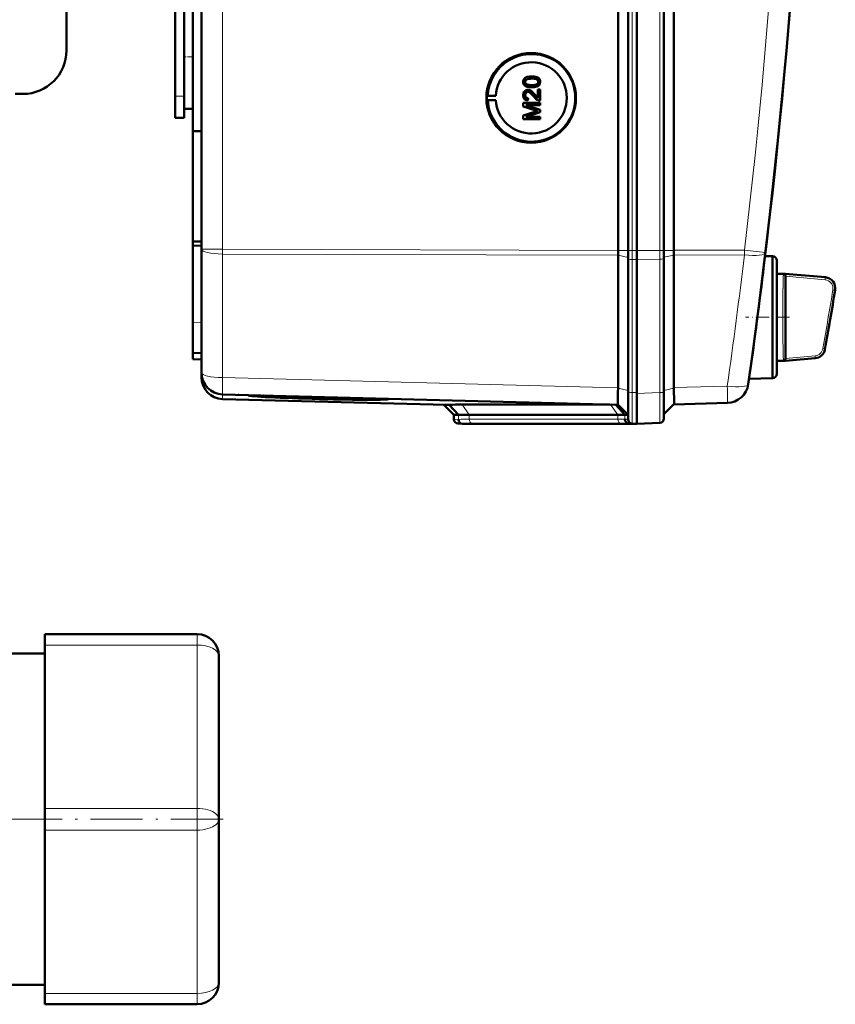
# Model space of a CAD drawing. Extents: x -1358 to 1757, y -1497 to 607.
# Tile 19 of 97: x 426 to 613, y -1497 to -1271. Entities that reach past the tile are written whole.
import ezdxf

# ---------------------------------------------------------------- set-up
doc = ezdxf.new("R2010")
doc.units = 0
doc.linetypes.add('DASHDOT', pattern=[18.5, 12, -3, 0.5, -3])

msp = doc.modelspace()

# ---------------------------------------------------------------- linework, layer by layer
at = {"color": 7, "lineweight": 50}
for p, q in [((467.79, -1323.98), (467.79, -976.48)), ((563.49, -1324.25), (563.49, -976.21)), ((565.79, -976.2), (565.79, -1324.26)), ((567.79, -976.2), (567.79, -1324.26)), ((574.04, -1324.26), (574.04, -976.2)), ((576.33, -1324.23), (576.33, -976.22)), ((567.79, -991.19), (567.79, -1303.99)), ((463.79, -1273.42), (463.79, -1027.04)), ((465.79, -1151.16), (465.79, -1296.91)), ((461.79, -1288.83), (461.79, -1158.83)), ((436.79, -1264.33), (436.79, -1278.33)), ((463.79, -1279.83), (463.79, -1267.93)), ((463.79, -1291.72), (463.79, -1279.83)), ((463.79, -1288.83), (463.79, -1286.24)), ((542.15, -1285.57), (542.16, -1285.57)), ((542.42, -1286.08), (542.43, -1286.08)), ((543.66, -1284.33), (543.67, -1284.33)), ((545.24, -1286.42), (545.25, -1286.42)), ((545.61, -1285.56), (545.62, -1285.56)), ((426.79, -1288.33), (424.98, -1288.33)), ((533.37, -1288.74), (533.56, -1288.71)), ((533.56, -1288.71), (535.41, -1288.74)), ((542.15, -1288.58), (542.16, -1288.58)), ((542.77, -1287.39), (542.78, -1287.39)), ((543.66, -1286.8), (543.67, -1286.8)), ((544.35, -1288.46), (544.36, -1288.46)), ((544.36, -1288.46), (545.07, -1289.22)), ((545.07, -1287.34), (545.56, -1287.34)), ((545.07, -1289.22), (545.07, -1287.34)), ((545.56, -1287.34), (545.56, -1289.86)), ((545.56, -1287.34), (545.57, -1287.34)), ((545.57, -1287.34), (545.57, -1289.86)), ((461.79, -1293.83), (461.79, -1288.83)), ((463.79, -1293.83), (463.79, -1288.83)), ((533.37, -1288.74), (535.41, -1288.74)), ((533.37, -1289.74), (533.56, -1289.77)), ((533.37, -1289.74), (535.41, -1289.74)), ((533.56, -1289.77), (535.41, -1289.74)), ((541.71, -1290.4), (545.56, -1290.4)), ((541.71, -1291.21), (541.71, -1290.4)), ((542.3, -1290.94), (545.56, -1291.97)), ((545.56, -1290.94), (542.3, -1290.94)), ((542.31, -1290.94), (545.57, -1291.97)), ((542.85, -1289.31), (542.8, -1289.81)), ((542.85, -1289.31), (542.8, -1289.81)), ((542.8, -1289.81), (542.8, -1289.81)), ((542.85, -1289.31), (542.85, -1289.32)), ((545.56, -1289.86), (545.57, -1289.86)), ((545.56, -1290.4), (545.56, -1290.94)), ((545.56, -1290.4), (545.57, -1290.4)), ((545.56, -1290.94), (545.57, -1290.94)), ((545.57, -1290.4), (545.57, -1290.94)), ((463.79, -1291.72), (465.79, -1291.78)), ((544.37, -1292.06), (541.71, -1291.21)), ((541.71, -1293.29), (544.41, -1292.43)), ((545.56, -1292.54), (542.3, -1293.56)), ((545.57, -1292.54), (542.31, -1293.56)), ((545.56, -1291.97), (545.56, -1292.54)), ((545.56, -1291.97), (545.57, -1291.97)), ((545.56, -1292.54), (545.57, -1292.54)), ((545.57, -1291.97), (545.57, -1292.54)), ((461.79, -1293.83), (463.79, -1293.83)), ((541.71, -1294.11), (541.71, -1293.29)), ((545.56, -1294.11), (541.71, -1294.11)), ((542.3, -1293.56), (545.56, -1293.56)), ((545.56, -1293.56), (545.56, -1294.11)), ((545.56, -1293.56), (545.57, -1293.56)), ((545.56, -1294.11), (545.57, -1294.11)), ((545.57, -1293.56), (545.57, -1294.11)), ((465.79, -1296.91), (467.79, -1296.89)), ((465.79, -1322.19), (465.79, -1296.91)), ((567.79, -1324.26), (567.79, -1303.99)), ((465.79, -1322.19), (467.79, -1322.21)), ((465.79, -1322.19), (465.79, -1323.13)), ((465.79, -1323.13), (465.79, -1340.76)), ((465.79, -1323.13), (467.79, -1323.23)), ((467.79, -1352.34), (467.79, -1323.98)), ((565.79, -1324.26), (565.79, -1326.11)), ((567.79, -1324.26), (567.79, -1326.34)), ((567.79, -1324.26), (567.79, -1326.34)), ((574.04, -1324.26), (574.04, -1326.07)), ((563.49, -1325.37), (563.49, -1355.84)), ((565.79, -1326.11), (565.79, -1356.68)), ((567.79, -1326.34), (567.79, -1357.11)), ((567.79, -1326.34), (567.79, -1356.91)), ((574.04, -1326.07), (574.04, -1356.7)), ((576.33, -1325.36), (576.33, -1325.33)), ((576.33, -1325.36), (576.33, -1355.73)), ((598.97, -1325.62), (597.27, -1325.58)), ((598.97, -1339.62), (598.97, -1325.62)), ((599.97, -1326.62), (599.97, -1339.62)), ((599.97, -1329.62), (599.97, -1326.62)), ((596.93, -1328.37), (596.81, -1329.38)), ((599.97, -1329.62), (601.99, -1329.62)), ((601.98, -1330.18), (601.99, -1330.23)), ((602.82, -1329.7), (601.99, -1329.62)), ((602.82, -1329.7), (601.99, -1329.62)), ((601.99, -1330.23), (601.99, -1330.24)), ((601.99, -1330.24), (601.99, -1349.01)), ((602.82, -1329.7), (611.13, -1330.43)), ((598.97, -1349.39), (598.97, -1339.62)), ((599.97, -1339.62), (599.97, -1352.62)), ((465.79, -1347.76), (465.79, -1340.76)), ((465.79, -1349.26), (465.79, -1347.76)), ((467.79, -1347.83), (465.79, -1347.76)), ((465.79, -1349.26), (467.79, -1349.33)), ((598.97, -1353.62), (598.97, -1349.39)), ((599.97, -1349.62), (601.99, -1349.62)), ((599.97, -1352.62), (599.97, -1349.62)), ((602.82, -1349.55), (601.99, -1349.62)), ((608.79, -1349.03), (602.82, -1349.55)), ((467.79, -1353.39), (467.79, -1352.35)), ((598.97, -1353.62), (593.6, -1353.77)), ((563.49, -1355.93), (563.48, -1356.79)), ((563.49, -1355.93), (563.49, -1355.84)), ((593.5, -1354.5), (593.47, -1354.68)), ((563.49, -1359.72), (472.66, -1357.34)), ((524.1, -1359.73), (472.66, -1358.39)), ((476.23, -1357.43), (476.35, -1357.43)), ((478.49, -1357.53), (480.2, -1357.57)), ((480.21, -1357.6), (478.49, -1357.56)), ((480.2, -1357.57), (480.2, -1357.54)), ((509.08, -1358.34), (509.09, -1358.29)), ((565.79, -1356.68), (565.79, -1363.04)), ((567.79, -1356.91), (567.79, -1357.1)), ((567.79, -1364.08), (567.79, -1357.11)), ((574.04, -1362.89), (574.04, -1356.7)), ((525.79, -1362.02), (523.49, -1359.72)), ((526.87, -1362.04), (524.73, -1359.7)), ((527.65, -1359.67), (561.64, -1359.67)), ((565.08, -1362), (562.98, -1359.7)), ((563.49, -1359.72), (565.79, -1362.02)), ((576.33, -1359.6), (574.04, -1361.89)), ((588.61, -1359.28), (576.33, -1359.61)), ((525.79, -1363.04), (525.79, -1362.02)), ((526.87, -1362.04), (525.79, -1362.02)), ((563.45, -1362.02), (529.31, -1362.02)), ((565.79, -1362.02), (565.08, -1362)), ((527.79, -1364.08), (526.76, -1364.04)), ((528.7, -1364.1), (527.76, -1364.07)), ((528.7, -1364.1), (527.79, -1364.08)), ((564.86, -1364.08), (530.72, -1364.08)), ((564.86, -1364.08), (530.72, -1364.08)), ((566.9, -1364.06), (565.96, -1364.02)), ((566.76, -1364.04), (567.79, -1364.08)), ((567.79, -1364.08), (566.88, -1364.1)), ((567.79, -1364.08), (566.9, -1364.06)), ((573.07, -1363.89), (567.79, -1364.08)), ((567.79, -1364.08), (567.79, -1364.08)), ((431.79, -1414.88), (431.79, -1412.38)), ((431.79, -1412.38), (466.79, -1412.38)), ((431.79, -1414.88), (431.79, -1452.38)), ((416.79, -1416.83), (431.79, -1416.83)), ((471.79, -1454.88), (471.79, -1417.38)), ((431.79, -1457.38), (431.79, -1452.38)), ((471.79, -1454.88), (471.79, -1492.38)), ((431.79, -1457.38), (431.79, -1494.88)), ((416.79, -1492.93), (431.79, -1492.93)), ((431.79, -1497.38), (431.79, -1494.88)), ((431.79, -1497.38), (466.79, -1497.38))]:
    msp.add_line(p, q, dxfattribs=at)
at = {"color": 7, "lineweight": 18}
for p, q in [((472.66, -1323.98), (472.66, -976.48)), ((566.76, -976.2), (566.76, -1324.26)), ((573.07, -1324.26), (573.07, -976.2)), ((461.79, -1288.83), (463.79, -1288.83)), ((472.66, -1323.98), (467.79, -1323.98)), ((472.66, -1323.98), (563.49, -1324.25)), ((472.66, -1323.98), (472.66, -1325.1)), ((563.49, -1324.26), (565.79, -1324.26)), ((566.76, -1324.26), (565.79, -1324.26)), ((566.76, -1324.26), (566.76, -1326.33)), ((567.79, -1324.26), (566.76, -1324.26)), ((573.07, -1324.26), (567.79, -1324.26)), ((573.07, -1324.26), (573.07, -1326.3)), ((573.07, -1324.26), (574.04, -1324.26)), ((576.33, -1324.26), (574.04, -1324.26)), ((576.33, -1324.23), (592.53, -1324.19)), ((563.49, -1325.37), (472.66, -1325.1)), ((472.66, -1353.46), (472.66, -1325.1)), ((563.49, -1325.36), (565.79, -1325.88)), ((566.76, -1326.33), (566.76, -1356.9)), ((566.76, -1326.33), (567.79, -1326.34)), ((573.07, -1326.3), (567.79, -1326.34)), ((573.07, -1326.3), (573.07, -1356.92)), ((576.33, -1325.33), (574.04, -1325.85)), ((592.53, -1325.31), (576.33, -1325.36)), ((596.8, -1329.39), (596.81, -1329.38)), ((596.93, -1328.37), (596.93, -1328.37)), ((601.47, -1330.09), (601.48, -1329.86)), ((601.48, -1329.86), (601.49, -1329.77)), ((601.49, -1329.77), (601.5, -1329.7)), ((601.99, -1330.18), (611.06, -1331)), ((602.01, -1329.68), (611.11, -1330.5)), ((611.06, -1331), (611.11, -1330.5)), ((613.34, -1333.41), (612.85, -1333.33)), ((465.79, -1340.76), (467.79, -1340.83)), ((610.54, -1346.81), (611.03, -1346.9)), ((601.45, -1348.85), (601.44, -1348.46)), ((601.49, -1349.48), (601.48, -1349.39)), ((601.5, -1349.55), (601.49, -1349.48)), ((608.75, -1348.46), (601.99, -1349.07)), ((608.79, -1348.96), (602.01, -1349.57)), ((608.79, -1348.96), (608.75, -1348.46)), ((472.66, -1353.46), (563.49, -1355.84)), ((563.49, -1355.93), (565.79, -1356.45)), ((576.33, -1355.9), (574.04, -1356.42)), ((576.33, -1355.73), (588.61, -1355.41)), ((593.49, -1354.52), (593.5, -1354.5)), ((472.66, -1358.39), (472.66, -1357.34)), ((566.76, -1356.9), (566.76, -1364.04)), ((567.79, -1356.91), (566.76, -1356.9)), ((567.79, -1357.11), (573.07, -1356.92)), ((529.31, -1362.02), (527.65, -1359.67)), ((563.45, -1362.02), (561.79, -1359.67)), ((526.88, -1363.07), (525.79, -1363.04)), ((526.88, -1363.07), (526.87, -1362.04)), ((529.31, -1363.04), (529.31, -1362.02)), ((563.45, -1363.04), (529.31, -1363.04)), ((563.45, -1363.04), (563.45, -1362.02)), ((565.08, -1363.02), (565.08, -1362)), ((565.79, -1363.04), (565.08, -1363.02)), ((527.76, -1364.07), (526.76, -1364.04)), ((564.13, -1364.04), (529.99, -1364.04)), ((566.76, -1364.04), (565.96, -1364.02)), ((566.88, -1364.1), (566.88, -1364.05)), ((466.79, -1414.88), (466.79, -1412.38)), ((431.79, -1414.88), (466.79, -1414.88)), ((466.79, -1452.38), (466.79, -1414.88)), ((431.79, -1452.38), (466.79, -1452.38)), ((466.79, -1457.38), (466.79, -1452.38)), ((431.79, -1457.38), (466.79, -1457.38)), ((466.79, -1457.38), (466.79, -1494.88)), ((431.79, -1494.88), (466.79, -1494.88)), ((466.79, -1497.38), (466.79, -1494.88))]:
    msp.add_line(p, q, dxfattribs=at)
at = {"color": 7, "linetype": 'DASHDOT', "lineweight": 18, "ltscale": 0.060001}
for p, q in [((463.59, -1279.83), (465.99, -1279.83)), ((461.59, -1288.83), (463.99, -1288.83))]:
    msp.add_line(p, q, dxfattribs=at)
at = {"color": 7, "linetype": 'DASHDOT', "lineweight": 18, "ltscale": 0.252676}
msp.add_line((602.86, -1339.62), (592.76, -1339.62), dxfattribs=at)
at = {"color": 7, "linetype": 'DASHDOT', "lineweight": 18}
msp.add_line((472.79, -1454.88), (-199.21, -1454.88), dxfattribs=at)
at = {"color": 7, "lineweight": 50}
for points in [[(541.71, -1285.56), (541.73, -1285.3), (541.82, -1285.05), (541.96, -1284.83), (542.16, -1284.65), (542.31, -1284.57), (542.64, -1284.44), (543.16, -1284.35), (543.66, -1284.33)], [(543.66, -1286.8), (543.14, -1286.77), (542.62, -1286.68), (542.26, -1286.53), (542.15, -1286.46), (541.95, -1286.28), (541.81, -1286.06), (541.73, -1285.81), (541.71, -1285.56)], [(543.66, -1284.82), (543.29, -1284.83), (542.97, -1284.86), (542.69, -1284.92), (542.56, -1284.97), (542.3, -1285.16), (542.17, -1285.42), (542.15, -1285.57)], [(542.15, -1285.57), (542.16, -1285.69), (542.25, -1285.91), (542.42, -1286.08)], [(543.67, -1284.82), (543.1, -1284.85), (542.73, -1284.91), (542.56, -1284.97), (542.4, -1285.08), (542.27, -1285.22), (542.17, -1285.48), (542.16, -1285.57)], [(542.16, -1285.57), (542.19, -1285.74), (542.34, -1286), (542.43, -1286.08)], [(542.42, -1286.08), (542.76, -1286.22), (543.14, -1286.28), (543.66, -1286.3)], [(542.43, -1286.08), (542.82, -1286.23), (543.16, -1286.28), (543.67, -1286.3)], [(543.66, -1284.33), (544.18, -1284.35), (544.7, -1284.44), (544.94, -1284.53), (545.17, -1284.66), (545.37, -1284.84), (545.51, -1285.06), (545.59, -1285.31), (545.61, -1285.56)], [(545.17, -1285.56), (545.14, -1285.38), (545, -1285.14), (544.75, -1284.96), (544.54, -1284.9), (544.22, -1284.84), (543.66, -1284.82)], [(543.66, -1286.3), (544.32, -1286.26), (544.59, -1286.21), (544.72, -1286.17), (544.99, -1285.99), (545.14, -1285.75), (545.17, -1285.56)], [(545.24, -1286.42), (544.95, -1286.58), (544.48, -1286.73), (543.82, -1286.79), (543.66, -1286.8)], [(543.67, -1284.33), (544.17, -1284.35), (544.34, -1284.37), (544.84, -1284.49), (545.19, -1284.67), (545.44, -1284.92), (545.58, -1285.25), (545.62, -1285.56)], [(545.25, -1286.42), (544.82, -1286.64), (544.33, -1286.75), (543.67, -1286.8)], [(545.61, -1285.56), (545.56, -1285.94), (545.43, -1286.21), (545.24, -1286.42)], [(545.62, -1285.56), (545.56, -1285.94), (545.38, -1286.29), (545.25, -1286.42)], [(541.71, -1288.57), (541.75, -1288.22), (541.88, -1287.89), (542.05, -1287.68), (542.26, -1287.51), (542.6, -1287.4), (542.77, -1287.39)], [(542.8, -1289.81), (542.44, -1289.73), (542.11, -1289.56), (541.98, -1289.43), (541.8, -1289.11), (541.72, -1288.75), (541.71, -1288.57)], [(542.78, -1287.88), (542.57, -1287.92), (542.39, -1288.02), (542.25, -1288.18), (542.18, -1288.38), (542.15, -1288.58)], [(542.15, -1288.58), (542.21, -1288.92), (542.34, -1289.11), (542.52, -1289.25), (542.74, -1289.31), (542.85, -1289.31)], [(542.79, -1287.88), (542.58, -1287.92), (542.43, -1288), (542.3, -1288.13), (542.21, -1288.28), (542.16, -1288.58)], [(542.16, -1288.58), (542.19, -1288.81), (542.25, -1288.98), (542.42, -1289.18), (542.66, -1289.29), (542.85, -1289.31)], [(542.77, -1287.39), (542.97, -1287.4), (543.34, -1287.53), (543.67, -1287.75), (543.96, -1288.02), (544.35, -1288.46)], [(542.78, -1287.39), (543.07, -1287.42), (543.41, -1287.56), (543.67, -1287.74), (544.08, -1288.14), (544.36, -1288.46)], [(544.12, -1288.92), (543.53, -1288.28), (543.4, -1288.16), (543.11, -1287.96), (542.78, -1287.88)], [(544.35, -1288.46), (544.76, -1288.94), (545.07, -1289.22)], [(545.22, -1289.81), (544.96, -1289.69), (544.6, -1289.44), (544.12, -1288.92)], [(602.01, -1329.68), (602.01, -1329.68), (602.01, -1329.68), (601.96, -1329.69), (601.5, -1329.7)], [(601.5, -1349.55), (601.94, -1349.56), (602, -1349.57), (602.01, -1349.57), (602.01, -1349.57), (602.01, -1349.57)], [(576.33, -1359.6), (576.33, -1359.6), (576.34, -1359.58), (576.36, -1359.5), (576.39, -1358.76), (576.35, -1356.37), (576.33, -1355.9)], [(563.47, -1359.42), (563.48, -1359.69), (563.49, -1359.71), (563.49, -1359.72)]]:
    msp.add_lwpolyline(points, dxfattribs=at)
at = {"color": 7, "lineweight": 18}
for points in [[(592.53, -1324.19), (595.97, -1324.6), (597.32, -1324.77), (597.36, -1324.78), (597.36, -1324.78)], [(601.86, -1339.62), (601.87, -1335.21), (601.92, -1332.01), (601.97, -1330.57), (601.99, -1330.24)], [(613.34, -1333.41), (613.38, -1332.99), (613.34, -1332.58), (613.24, -1332.18), (613.08, -1331.81), (612.85, -1331.46), (612.57, -1331.15), (612.25, -1330.9), (611.88, -1330.7), (611.49, -1330.57), (611.11, -1330.5)], [(601.99, -1349.01), (601.97, -1348.68), (601.92, -1347.21), (601.86, -1341.24), (601.86, -1339.62)], [(611.03, -1346.9), (611.03, -1346.97), (611.03, -1346.98), (611.03, -1346.98), (611.03, -1346.98)], [(573.07, -1356.92), (573.08, -1361.97), (573.07, -1363.83), (573.07, -1363.89), (573.07, -1363.89)]]:
    msp.add_lwpolyline(points, dxfattribs=at)
at = {"color": 7, "lineweight": 50}
for centre, radius, start, end in [((-858.99, -1150.23), 1466.77, 351.97557, 8.02443), ((-858.98, -1150.22), 1466.77, 353.02402, 6.97598), ((426.79, -1278.33), 10, 270, 360), ((543.61, -1289.23), 10.06, 44.2296, 121.6614), ((543.61, -1289.24), 10.07, 121.6654, 176.9908), ((543.6, -1289.24), 10.07, 326.8449, 44.2344), ((543.61, -1289.24), 10.06, 183.0071, 249.4136), ((545.53, -1288.89), 0.972, 251.2031, 271.7229), ((552.98, -1265.32), 28.1, 252.1439, 253.4495), ((554.08, -1322.86), 31.94, 106.5638, 107.6251), ((543.61, -1289.25), 10.06, 249.4231, 326.8509), ((598.97, -1326.62), 1, 360, 90), ((-858.98, -1150.22), 1466.77, 351.99436, 352.98416), ((601.5, -1330.11), 0.404, 68.1311, 90.6343), ((601.44, -1330.23), 0.54, 28.9625, 66.8421), ((601.42, -1330.25), 0.568, 7.3684, 29.9976), ((610.91, -1332.92), 2.5, 350.7584, 84.9846), ((-194.34, -1201.93), 818.33, 349.78982, 350.76058), ((608.57, -1346.54), 2.5, 275.0096, 349.7884), ((601.5, -1349.14), 0.405, 269.2718, 291.8375), ((601.47, -1349.06), 0.496, 292.2385, 311.349), ((601.42, -1349), 0.573, 311.1765, 330.2896), ((601.42, -1349), 0.569, 329.9504, 352.5335), ((601.48, -1349.01), 0.512, 352.7968, 0.0487), ((472.79, -1352.34), 5, 180, 268.5), ((472.79, -1353.39), 5, 180, 268.5), ((598.97, -1352.62), 1, 270, 0), ((588.47, -1354.29), 5, 271.5, 351.9756), ((478.64, -1357.83), 0.335, 96.098, 116.6611), ((480.35, -1357.87), 0.328, 94.8324, 116.5026), ((525.35, -1378.86), 19.17, 91.8477, 93.7257), ((527.29, -1459.59), 99.92, 89.7954, 91.4664), ((526.79, -1363.04), 1, 179.9996, 268.0001), ((529.01, -1444.55), 82.54, 89.7929, 91.4806), ((563.64, -1305.26), 56.75, 269.8016, 271.4475), ((566.79, -1363.04), 1, 180, 268), ((573.04, -1362.89), 1, 272, 360), ((530.47, -1431.82), 67.74, 89.7898, 91.498), ((565.11, -1292.36), 71.72, 269.8052, 271.4364), ((565.11, -1431.65), 67.57, 88.5012, 90.2139), ((466.79, -1417.38), 5, 0, 90), ((466.79, -1492.38), 5, 270, 360)]:
    msp.add_arc(centre, radius, start, end, dxfattribs=at)
at = {"color": 7, "lineweight": 18}
for centre, radius, start, end in [((-858.89, -1150.23), 1461.81, 353.16554, 6.83446), ((-858.87, -1151.35), 1461.78, 351.97558, 353.16537), ((750.13, -1334.83), 148.74, 178.444, 179.3011), ((639.45, -1331.87), 38.03, 177.3237, 178.3752), ((610.88, -1332.98), 1.99, 37.688, 84.7251), ((611.53, -1330.56), 0.424, 162.1119, 172.8479), ((1107.51, -1339.23), 506.16, 179.2968, 180.0452), ((-194.34, -1201.92), 817.82, 349.7955, 350.75407), ((-194.34, -1201.93), 818.32, 349.79549, 350.75407), ((610.88, -1332.98), 2, 14.0196, 37.6456), ((610.86, -1333), 2.01, 350.5978, 14.326), ((613.64, -1333.46), 0.296, 151.7104, 170.1156), ((1110.83, -1339.94), 509.47, 179.9645, 180.7079), ((750.54, -1344.4), 149.15, 180.707, 181.5619), ((608.56, -1346.46), 2.01, 275.394, 350.0546), ((608.56, -1346.46), 2.51, 275.2859, 349.939), ((617.43, -1348.36), 15.98, 181.7381, 183.6932), ((609.1, -1349), 0.314, 172.3323, 185.4928), ((529.01, -1445.14), 82.1, 89.7918, 91.4868), ((563.64, -1305.77), 57.28, 269.8046, 271.4381), ((529.71, -1439), 74.96, 89.7903, 91.4949), ((564.35, -1299.54), 64.5, 269.8063, 271.4331)]:
    msp.add_arc(centre, radius, start, end, dxfattribs=at)
at = {"color": 7, "lineweight": 50}
for centre, major_axis, ratio, start_param, end_param in [((543.54, -1289.24), (0, 10.3), 0.999657, 4.712389, 10.995574), ((543.56, -1289.24), (0, -8.17), 0.999657, 4.773641, 10.934322), ((543.57, -1289.24), (0, 10.21), 0.999657, 1.521815, 1.619778), ((563.62, -1324.25), (-0.01, -5), 0.026177, 4.712467, 4.715033), ((563.62, -1324.25), (0.01, 5), 0.026177, 1.57344, 1.797689), ((576.2, -1324.23), (-0.01, 5), 0.026177, 4.490592, 4.712311), ((601.99, -1339.64), (0, 10.01), 0.017446, 6.177853, 6.281655), ((601.99, -1339.62), (0, 10.01), 0.017447, 3.143123, 3.246931), ((576.2, -1354.61), (-0.13, 5), 0.020818, 4.449362, 4.484951), ((494.64, -1357.97), (16.15, -0.42), 0.026181, 3.171524, 6.284941), ((494.64, -1357.96), (-14.44, 0.38), 0.026181, 0.039878, 1.656365), ((494.64, -1357.97), (12.78, -0.33), 0.026181, 3.140294, 6.284941), ((494.64, -1357.97), (12.78, -0.33), 0.026181, 2.986226, 3.13929), ((494.64, -1357.93), (-12.77, 0.33), 0.008724, 6.127951, 6.129122), ((494.64, -1357.96), (-14.44, 0.38), 0.026181, 1.656365, 3.134585), ((499.35, -1358.08), (8.06, -0.22), 0.032897, 0.002226, 0.195742), ((494.64, -1357.93), (14.45, -0.38), 0.008724, 0.135897, 0.136723), ((494.64, -1357.96), (-14.44, 0.38), 0.026181, 3.137143, 3.272853), ((500.49, -1358.11), (10.3, -0.28), 0.032776, 0.002254, 0.154137), ((563.62, -1354.72), (-0.13, -5), 0.020818, 5.141188, 5.611027), ((563.63, -1354.72), (-0.13, -5), 0.020818, 5.611027, 5.937635), ((527.79, -1363.07), (0, -1), 0.910082, 4.712394, 6.248285), ((565.99, -1363.02), (0, -1), 0.910127, 4.712398, 6.248279)]:
    msp.add_ellipse(centre, major_axis=major_axis, ratio=ratio, start_param=start_param, end_param=end_param, dxfattribs=at)
at = {"color": 7, "lineweight": 18}
for centre, major_axis, ratio, start_param, end_param in [((472.79, -1323.98), (5, 0), 0.224951, 3.141593, 4.686209), ((592.4, -1324.19), (-0.01, 5), 0.026177, 4.485496, 4.712311), ((592.4, -1324.19), (4.96, -0.59), 0.220468, 4.765165, 6.283185), ((566.79, -1326.11), (-1, 0), 0.224951, 0, 1.53589), ((573.04, -1326.07), (-1, 0), 0.224951, 1.605703, 3.141593), ((472.79, -1352.34), (5, 0), 0.224951, 3.141593, 4.686209), ((472.79, -1352.34), (0.13, 5), 0.020818, 1.798234, 3.141593), ((588.47, -1354.29), (4.95, -0.7), 0.219379, 4.769732, 6.283185), ((588.47, -1354.29), (-0.13, 5), 0.020818, 3.141593, 4.484951), ((566.79, -1356.68), (-1, 0), 0.224951, 0, 1.53589), ((573.04, -1356.7), (1, 0), 0.224951, 4.747296, 6.283185), ((530.01, -1363.04), (0, 1), 0.707107, 1.570796, 3.106686), ((564.15, -1363.04), (0, 1), 0.707107, 1.570796, 3.106686), ((466.79, -1417.38), (5, 0), 0.5, 0, 1.570796), ((466.79, -1454.88), (5, 0), 0.5, 4.712389, 7.853982), ((466.79, -1492.38), (5, 0), 0.5, 4.712389, 6.283185)]:
    msp.add_ellipse(centre, major_axis=major_axis, ratio=ratio, start_param=start_param, end_param=end_param, dxfattribs=at)

doc.saveas('drawing.dxf')
